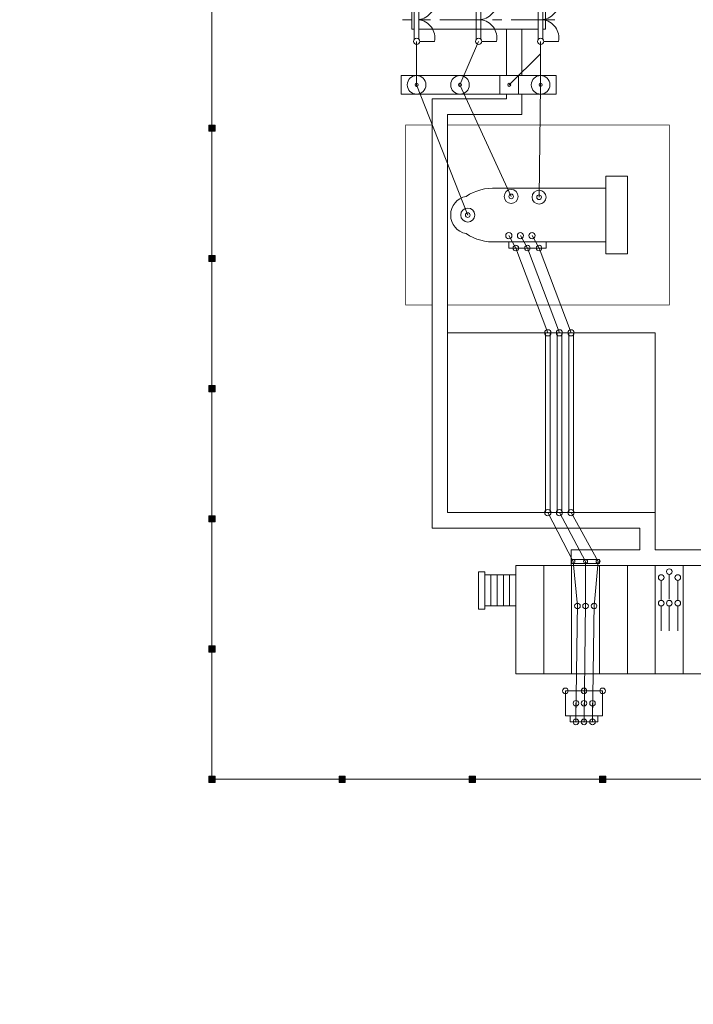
# Model space of a CAD drawing. Header units: millimetres. Extents: x 0 to 420, y 0 to 297.
# Tile 1 of 5: x 0 to 109, y 0 to 159. Entities that reach past the tile are written whole.
import ezdxf

# ---------------------------------------------------------------- set-up
doc = ezdxf.new("R2010")
doc.units = ezdxf.units.MM
for name, pattern in [('K5LT_AXLED', [11.52625, 7.02625, -1.5, 1.5, -1.5]), ('K5LT_DASHED', [6, 4, -2]), ('K5LT_THIN', [0])]:
    doc.linetypes.add(name, pattern=pattern)
doc.layers.add('Ошиновка', color=7, linetype='Continuous', true_color=0xffd700)

# ---------------------------------------------------------------- blocks, each defined once
blk = doc.blocks.new('U23')
at = {"color": 4, "linetype": 'K5LT_THIN', "lineweight": 9, "true_color": 0x00ffff}
for p, q in [((30.5, 141.79), (30.5, 140.79)), ((31.5, 141.79), (30.5, 141.79)), ((31.5, 140.79), (31.5, 141.79)), ((30.5, 140.79), (31.5, 140.79))]:
    blk.add_line(p, q, dxfattribs=at)
blk = doc.blocks.new('U24')
at = {"color": 4, "linetype": 'K5LT_THIN', "lineweight": 9, "true_color": 0x00ffff}
for p, q in [((30.5, 120.79), (30.5, 119.79)), ((31.5, 120.79), (30.5, 120.79)), ((31.5, 119.79), (31.5, 120.79)), ((30.5, 119.79), (31.5, 119.79))]:
    blk.add_line(p, q, dxfattribs=at)
blk = doc.blocks.new('U25')
at = {"color": 4, "linetype": 'K5LT_THIN', "lineweight": 9, "true_color": 0x00ffff}
for p, q in [((30.5, 99.79), (30.5, 98.79)), ((31.5, 99.79), (30.5, 99.79)), ((30.5, 98.79), (31.5, 98.79)), ((31.5, 98.79), (31.5, 99.79))]:
    blk.add_line(p, q, dxfattribs=at)
blk = doc.blocks.new('U26')
at = {"color": 4, "linetype": 'K5LT_THIN', "lineweight": 9, "true_color": 0x00ffff}
for p, q in [((30.5, 78.79), (30.5, 77.79)), ((31.5, 78.79), (30.5, 78.79)), ((31.5, 77.79), (31.5, 78.79)), ((30.5, 77.79), (31.5, 77.79))]:
    blk.add_line(p, q, dxfattribs=at)
blk = doc.blocks.new('U27')
at = {"color": 4, "linetype": 'K5LT_THIN', "lineweight": 9, "true_color": 0x00ffff}
for p, q in [((30.5, 57.79), (30.5, 56.79)), ((31.5, 57.79), (30.5, 57.79)), ((31.5, 56.79), (31.5, 57.79)), ((30.5, 56.79), (31.5, 56.79))]:
    blk.add_line(p, q, dxfattribs=at)
blk = doc.blocks.new('U28')
at = {"color": 4, "linetype": 'K5LT_THIN', "lineweight": 9, "true_color": 0x00ffff}
for p, q in [((30.5, 36.79), (30.5, 35.79)), ((31.5, 36.79), (30.5, 36.79)), ((31.5, 35.79), (31.5, 36.79)), ((30.5, 35.79), (31.5, 35.79))]:
    blk.add_line(p, q, dxfattribs=at)
blk = doc.blocks.new('U53')
at = {"color": 4, "linetype": 'K5LT_THIN', "lineweight": 9, "true_color": 0x00ffff}
for p, q in [((94.5, 36.79), (93.5, 36.79)), ((93.5, 36.79), (93.5, 35.79)), ((94.5, 35.79), (94.5, 36.79)), ((93.5, 35.79), (94.5, 35.79))]:
    blk.add_line(p, q, dxfattribs=at)
blk = doc.blocks.new('U54')
at = {"color": 4, "linetype": 'K5LT_THIN', "lineweight": 9, "true_color": 0x00ffff}
for p, q in [((73.5, 36.79), (72.5, 36.79)), ((72.5, 36.79), (72.5, 35.79)), ((73.5, 35.79), (73.5, 36.79)), ((72.5, 35.79), (73.5, 35.79))]:
    blk.add_line(p, q, dxfattribs=at)
blk = doc.blocks.new('U55')
at = {"color": 4, "linetype": 'K5LT_THIN', "lineweight": 9, "true_color": 0x00ffff}
for p, q in [((52.5, 36.79), (51.5, 36.79)), ((51.5, 36.79), (51.5, 35.79)), ((52.5, 35.79), (52.5, 36.79)), ((51.5, 35.79), (52.5, 35.79))]:
    blk.add_line(p, q, dxfattribs=at)
blk = doc.blocks.new('U66')
at = {"color": 4, "linetype": 'K5LT_THIN', "lineweight": 9, "true_color": 0x00ffff}
for p, q in [((107, 70.79), (107, 53.29)), ((111.5, 70.79), (107, 70.79)), ((111.5, 53.29), (111.5, 70.79)), ((107, 53.29), (111.5, 53.29))]:
    blk.add_line(p, q, dxfattribs=at)
blk = doc.blocks.new('U67')
at = {"color": 4, "linetype": 'K5LT_THIN', "lineweight": 9, "true_color": 0x00ffff}
for p, q in [((102.5, 70.79), (102.5, 53.29)), ((107, 70.79), (102.5, 70.79)), ((107, 53.29), (107, 70.79)), ((102.5, 53.29), (107, 53.29))]:
    blk.add_line(p, q, dxfattribs=at)
blk = doc.blocks.new('U68')
at = {"color": 4, "linetype": 'K5LT_THIN', "lineweight": 9, "true_color": 0x00ffff}
for p, q in [((98, 70.79), (98, 53.29)), ((102.5, 70.79), (98, 70.79)), ((102.5, 53.29), (102.5, 70.79)), ((98, 53.29), (102.5, 53.29))]:
    blk.add_line(p, q, dxfattribs=at)
blk = doc.blocks.new('U69')
at = {"color": 4, "linetype": 'K5LT_THIN', "lineweight": 9, "true_color": 0x00ffff}
for p, q in [((93.5, 70.79), (93.5, 53.29)), ((98, 70.79), (93.5, 70.79)), ((98, 53.29), (98, 70.79)), ((93.5, 53.29), (98, 53.29))]:
    blk.add_line(p, q, dxfattribs=at)
blk = doc.blocks.new('U70')
at = {"color": 4, "linetype": 'K5LT_THIN', "lineweight": 9, "true_color": 0x00ffff}
for p, q in [((89, 70.79), (89, 53.29)), ((93.5, 70.79), (89, 70.79)), ((93.5, 53.29), (93.5, 70.79)), ((89, 53.29), (93.5, 53.29))]:
    blk.add_line(p, q, dxfattribs=at)
blk = doc.blocks.new('U71')
at = {"color": 4, "linetype": 'K5LT_THIN', "lineweight": 9, "true_color": 0x00ffff}
for p, q in [((84.5, 70.79), (84.5, 53.29)), ((89, 70.79), (84.5, 70.79)), ((89, 53.29), (89, 70.79)), ((84.5, 53.29), (89, 53.29))]:
    blk.add_line(p, q, dxfattribs=at)
blk = doc.blocks.new('U72')
at = {"color": 4, "linetype": 'K5LT_THIN', "lineweight": 9, "true_color": 0x00ffff}
for p, q in [((80, 70.79), (80, 53.29)), ((84.5, 70.79), (80, 70.79)), ((84.5, 53.29), (84.5, 70.79)), ((80, 53.29), (84.5, 53.29))]:
    blk.add_line(p, q, dxfattribs=at)
blk = doc.blocks.new('U74')
at = {"color": 4, "linetype": 'K5LT_THIN', "lineweight": 9, "true_color": 0x00ffff}
for p, q in [((79, 69.24), (79, 64.24)), ((80, 69.24), (79, 69.24)), ((80, 64.24), (80, 69.24)), ((79, 64.24), (80, 64.24))]:
    blk.add_line(p, q, dxfattribs=at)
blk = doc.blocks.new('U75')
at = {"color": 4, "linetype": 'K5LT_THIN', "lineweight": 9, "true_color": 0x00ffff}
for p, q in [((78, 69.24), (78, 64.24)), ((79, 69.24), (78, 69.24)), ((79, 64.24), (79, 69.24)), ((78, 64.24), (79, 64.24))]:
    blk.add_line(p, q, dxfattribs=at)
blk = doc.blocks.new('U76')
at = {"color": 4, "linetype": 'K5LT_THIN', "lineweight": 9, "true_color": 0x00ffff}
for p, q in [((77, 69.24), (77, 64.24)), ((78, 69.24), (77, 69.24)), ((78, 64.24), (78, 69.24)), ((77, 64.24), (78, 64.24))]:
    blk.add_line(p, q, dxfattribs=at)
blk = doc.blocks.new('U77')
at = {"color": 4, "linetype": 'K5LT_THIN', "lineweight": 9, "true_color": 0x00ffff}
for p, q in [((76, 69.24), (76, 64.24)), ((77, 69.24), (76, 69.24)), ((77, 64.24), (77, 69.24)), ((76, 64.24), (77, 64.24))]:
    blk.add_line(p, q, dxfattribs=at)
blk = doc.blocks.new('U78')
at = {"color": 4, "linetype": 'K5LT_THIN', "lineweight": 9, "true_color": 0x00ffff}
for p, q in [((75, 69.24), (75, 64.24)), ((76, 69.24), (75, 69.24)), ((76, 64.24), (76, 69.24)), ((75, 64.24), (76, 64.24))]:
    blk.add_line(p, q, dxfattribs=at)
blk = doc.blocks.new('U79')
at = {"color": 4, "linetype": 'K5LT_THIN', "lineweight": 9, "true_color": 0x00ffff}
for p, q in [((74, 69.74), (74, 63.74)), ((75, 69.74), (74, 69.74)), ((75, 63.74), (75, 69.74)), ((74, 63.74), (75, 63.74))]:
    blk.add_line(p, q, dxfattribs=at)
blk = doc.blocks.new('U90')
at = {"color": 4, "linetype": 'K5LT_THIN', "lineweight": 9, "true_color": 0x00ffff}
for p, q in [((88, 50.54), (88, 46.54)), ((94, 50.54), (88, 50.54)), ((94, 46.54), (94, 50.54)), ((88, 46.54), (94, 46.54))]:
    blk.add_line(p, q, dxfattribs=at)
blk = doc.blocks.new('U91')
at = {"color": 4, "linetype": 'K5LT_THIN', "lineweight": 9, "true_color": 0x00ffff}
for p, q in [((88.75, 46.54), (88.75, 45.54)), ((93.25, 46.54), (88.75, 46.54)), ((93.25, 45.54), (93.25, 46.54)), ((88.75, 45.54), (93.25, 45.54))]:
    blk.add_line(p, q, dxfattribs=at)
blk = doc.blocks.new('U92')
at = {"color": 4, "linetype": 'K5LT_THIN', "lineweight": 9, "true_color": 0x00ffff}
for p, q in [((94.5, 133.54), (94.5, 121.04)), ((98, 133.54), (94.5, 133.54)), ((98, 121.04), (98, 133.54)), ((94.5, 121.04), (98, 121.04))]:
    blk.add_line(p, q, dxfattribs=at)
blk = doc.blocks.new('U93')
at = {"color": 4, "linetype": 'K5LT_THIN', "lineweight": 9, "true_color": 0x00ffff}
for p, q in [((78.88, 122.96), (78.88, 121.96)), ((84.88, 122.96), (78.88, 122.96)), ((84.88, 121.96), (84.88, 122.96)), ((78.88, 121.96), (84.88, 121.96))]:
    blk.add_line(p, q, dxfattribs=at)
blk = doc.blocks.new('U98')
at = {"color": 4, "linetype": 'K5LT_THIN', "lineweight": 9, "true_color": 0x00ffff}
for p, q in [((69, 108.29), (69, 79.29)), ((102.5, 108.29), (69, 108.29)), ((102.5, 79.29), (102.5, 108.29)), ((69, 79.29), (102.5, 79.29))]:
    blk.add_line(p, q, dxfattribs=at)
blk = doc.blocks.new('U105')
at = {"layer": 'Ошиновка', "color": 11, "linetype": 'K5LT_THIN', "lineweight": 9, "true_color": 0xff8080}
for p, q in [((0, 0.003), (-0.003, 0)), ((-0.003, 0), (0, -0.003)), ((0, 0.0015), (-0.0015, 0)), ((-0.0015, 0), (0, -0.0015)), ((0.003, 0), (0, 0.003)), ((0.0015, 0), (0, 0.0015)), ((0, -0.0015), (0.0015, 0)), ((0, -0.003), (0.003, 0)), ((0.0015, 0), (0.003, 0))]:
    blk.add_line(p, q, dxfattribs=at)
blk = doc.blocks.new('U119')
at = {"color": 4, "linetype": 'K5LT_THIN', "lineweight": 9, "true_color": 0x00ffff}
for p, q in [((88.97, 71.74), (88.97, 71.11)), ((93.52, 71.74), (88.97, 71.74)), ((93.52, 71.11), (93.52, 71.74)), ((88.97, 71.11), (93.52, 71.11))]:
    blk.add_line(p, q, dxfattribs=at)
for centre, start, end in [((89.23, 71.43), 0, 180), ((91.25, 71.43), 0, 180), ((93.27, 71.43), 0, 180), ((89.23, 71.43), 180, 0), ((91.25, 71.43), 180, 0), ((93.27, 71.43), 180, 0)]:
    blk.add_arc(centre, 0.317, start, end, dxfattribs=at)
blk = doc.blocks.new('U130')
at = {"color": 4, "linetype": 'K5LT_THIN', "lineweight": 9, "true_color": 0x00ffff}
for p, q in [((63.62, 155.62), (63.62, 161.97)), ((64.5, 162.29), (66.91, 162.29)), ((73.62, 155.62), (73.62, 161.97)), ((74.5, 162.29), (76.91, 162.29)), ((83.62, 155.62), (83.62, 161.97)), ((84.5, 162.29), (86.91, 162.29)), ((64.37, 161.95), (64.37, 155.63)), ((74.37, 161.95), (74.37, 155.63)), ((84.37, 161.95), (84.37, 155.63)), ((63.62, 160.29), (63.21, 160.29)), ((63.21, 160.29), (63.21, 157.29)), ((73.62, 160.29), (64.37, 160.29)), ((83.62, 160.29), (74.37, 160.29)), ((84.79, 160.29), (84.37, 160.29)), ((84.79, 157.29), (84.79, 160.29)), ((63.21, 157.29), (63.62, 157.29)), ((64.37, 157.29), (74.37, 157.29)), ((74.37, 157.29), (83.62, 157.29)), ((84.37, 157.29), (84.79, 157.29)), ((64.5, 155.29), (66.91, 155.29)), ((74.5, 155.29), (76.91, 155.29)), ((84.5, 155.29), (86.91, 155.29))]:
    blk.add_line(p, q, dxfattribs=at)
at = {"color": 2, "linetype": 'K5LT_AXLED', "lineweight": 9, "true_color": 0xffff00}
blk.add_line((86.29, 158.79), (61.71, 158.79), dxfattribs=at)
at = {"color": 4, "linetype": 'K5LT_THIN', "lineweight": 9, "true_color": 0x00ffff}
for centre, radius, start, end in [((64, 162.29), 0.5, 0, 180), ((64, 162.29), 0.5, 180, 0), ((63.96, 161.77), 3, 277.855, 10.1328), ((74, 162.29), 0.5, 0, 180), ((74, 162.29), 0.5, 180, 0), ((73.96, 161.77), 3, 277.855, 10.1328), ((84, 162.29), 0.5, 0, 180), ((84, 162.29), 0.5, 180, 0), ((83.96, 161.77), 3, 277.855, 10.1328), ((63.96, 155.82), 3, 349.8487, 82.145), ((73.96, 155.82), 3, 349.8487, 82.145), ((83.96, 155.82), 3, 349.8487, 82.145), ((64, 155.29), 0.5, 0, 180), ((74, 155.29), 0.5, 0, 180), ((84, 155.29), 0.5, 0, 180), ((64, 155.29), 0.5, 180, 0), ((74, 155.29), 0.5, 180, 0), ((84, 155.29), 0.5, 180, 0)]:
    blk.add_arc(centre, radius, start, end, dxfattribs=at)
blk = doc.blocks.new('U146')
at = {"color": 4, "linetype": 'K5LT_THIN', "lineweight": 9, "true_color": 0x00ffff}
for p, q in [((86.5, 149.79), (61.5, 149.79)), ((61.5, 149.79), (61.5, 146.79)), ((80.44, 149.79), (77.44, 149.79)), ((77.44, 149.79), (77.44, 146.79)), ((80.44, 146.79), (80.44, 149.79)), ((86.5, 146.79), (86.5, 149.79)), ((61.5, 146.79), (86.5, 146.79)), ((77.44, 146.79), (80.44, 146.79))]:
    blk.add_line(p, q, dxfattribs=at)
for centre, radius, start, end in [((64, 148.29), 1.5, 0, 180), ((71, 148.29), 1.5, 0, 180), ((84, 148.29), 1.5, 0, 180), ((64, 148.29), 1.5, 180, 0), ((64, 148.29), 0.25, 0, 180), ((64, 148.29), 0.25, 180, 0), ((71, 148.29), 1.5, 180, 0), ((71, 148.29), 0.25, 0, 180), ((71, 148.29), 0.25, 180, 0), ((78.94, 148.29), 0.25, 0, 180), ((78.94, 148.29), 0.25, 180, 0), ((84, 148.29), 1.5, 180, 0), ((84, 148.29), 0.25, 0, 180), ((84, 148.29), 0.25, 180, 0)]:
    blk.add_arc(centre, radius, start, end, dxfattribs=at)

msp = doc.modelspace()

# ---------------------------------------------------------------- hatches: boundary and pattern name
at = {"true_color": 0xffffff}
for points in [[(31.5, 140.792426), (31.5, 141.792426), (30.5, 141.792426), (30.5, 140.792426)], [(31.5, 119.792426), (31.5, 120.792426), (30.5, 120.792426), (30.5, 119.792426)], [(31.5, 98.792426), (31.5, 99.792426), (30.5, 99.792426), (30.5, 98.792426)], [(31.5, 77.792426), (31.5, 78.792426), (30.5, 78.792426), (30.5, 77.792426)], [(31.5, 56.792426), (31.5, 57.792426), (30.5, 57.792426), (30.5, 56.792426)], [(31.5, 35.792426), (31.5, 36.792426), (30.5, 36.792426), (30.5, 35.792426)], [(51.5, 35.792426), (52.5, 35.792426), (52.5, 36.792426), (51.5, 36.792426)], [(72.5, 35.792426), (73.5, 35.792426), (73.5, 36.792426), (72.5, 36.792426)], [(93.5, 35.792426), (94.5, 35.792426), (94.5, 36.792426), (93.5, 36.792426)]]:
    msp.add_hatch(color=7, dxfattribs=at).paths.add_polyline_path(points)

# ---------------------------------------------------------------- linework, layer by layer
at = {"color": 4, "linetype": 'K5LT_THIN', "lineweight": 9, "true_color": 0x00ffff}
for p, q in [((31, 288.292426), (31, 36.292426)), ((78.5, 149.792426), (78.5, 157.293375)), ((81, 149.792426), (81, 157.293375)), ((78.5, 146.019829), (78.5, 146.792426)), ((81, 143.519829), (81, 146.792426)), ((66.5, 146.019829), (66.5, 76.792426)), ((66.5, 146.019829), (78.5, 146.019829)), ((69, 79.292426), (69, 143.519829)), ((81, 143.519829), (69, 143.519829)), ((94.5, 131.621544), (76.89, 131.621544)), ((94.5, 122.963307), (76.89, 122.963307)), ((102.5, 73.292426), (102.5, 79.292426)), ((100, 76.792426), (66.5, 76.792426)), ((100, 76.792426), (100, 73.292426)), ((88.917277, 70.792426), (88.917277, 73.292426)), ((88.917277, 73.292426), (100, 73.292426)), ((138.417277, 73.292426), (102.5, 73.292426)), ((177.5, 36.292426), (31, 36.292426))]:
    msp.add_line(p, q, dxfattribs=at)
at = {"color": 4, "linetype": 'K5LT_DASHED', "lineweight": 9, "true_color": 0x00ffff}
for p, q in [((103.446832, 68.369326), (103.446832, 65.144786)), ((104.75, 69.330704), (104.75, 65.144786)), ((106.121908, 68.369326), (106.121908, 65.144786)), ((103.446832, 64.237745), (103.446832, 59.792426)), ((104.75, 64.237745), (104.75, 59.792426)), ((106.121908, 64.237745), (106.121908, 59.792426))]:
    msp.add_line(p, q, dxfattribs=at)
at = {"color": 4, "linetype": 'K5LT_THIN', "true_color": 0x00ffff, "const_width": 0.09}
for points in [[(66.5, 141.792426), (62.25, 141.792426), (62.25, 112.792426), (66.5, 112.792426)], [(69, 112.792426), (104.75, 112.792426), (104.75, 141.792426), (69, 141.792426)], [(69, 112.792426), (104.75, 112.792426), (104.75, 141.792426), (69, 141.792426)]]:
    msp.add_lwpolyline(points, dxfattribs=at)
at = {"color": 4, "linetype": 'K5LT_THIN', "lineweight": 9, "true_color": 0x00ffff}
for centre, radius in [((79.25, 130.290716), 1.125), ((79.25, 130.290716), 0.375), ((83.75, 130.165716), 1.125), ((83.75, 130.165716), 0.375), ((72.25, 127.290716), 1.125), ((72.25, 127.290716), 0.375), ((78.875, 123.963307), 0.5), ((80.75, 123.963307), 0.5), ((82.625, 123.963307), 0.5), ((80, 121.963307), 0.45), ((81.875, 121.963307), 0.45), ((83.75, 121.963307), 0.45), ((85.167277, 108.292426), 0.5), ((87.042277, 108.292426), 0.5), ((88.917277, 108.292426), 0.5), ((85.167277, 79.292426), 0.5), ((87.042277, 79.292426), 0.5), ((88.917277, 79.292426), 0.5), ((104.75, 69.784224), 0.453521), ((103.446832, 68.822847), 0.453521), ((106.121908, 68.822847), 0.453521), ((103.446832, 64.691265), 0.453521), ((104.75, 64.691265), 0.453521), ((106.121908, 64.691265), 0.453521), ((89.946832, 64.237745), 0.453521), ((91.25, 64.237745), 0.453521), ((92.621908, 64.237745), 0.453521), ((88, 50.542426), 0.453521), ((91, 50.542426), 0.453521), ((94, 50.542426), 0.453521), ((89.696832, 48.542426), 0.453521), ((91, 48.542426), 0.453521), ((92.371908, 48.542426), 0.453521), ((89.696832, 45.542426), 0.453521), ((91, 45.542426), 0.453521), ((92.371908, 45.542426), 0.453521)]:
    msp.add_circle(centre, radius, dxfattribs=at)
for centre, radius, start, end in [((72.55, 127.292426), 3.05, 100.38885782, 259.61114218), ((76.428247, 123.660362), 7.974562, 86.68053056, 123.73114357), ((76.428247, 130.924489), 7.974562, 236.26885643, 273.31946944)]:
    msp.add_arc(centre, radius, start, end, dxfattribs=at)
at = {"layer": 'Ошиновка', "color": 4, "linetype": 'K5LT_THIN', "lineweight": 9, "true_color": 0x00ffff}
for p, q in [((64, 155.2929), (64, 148.292426)), ((74, 155.2929), (71, 148.292426)), ((84, 155.2929), (84, 148.292426)), ((78.93532, 148.292426), (84, 153.292426)), ((64, 148.292426), (72.25, 127.290716)), ((71, 148.292426), (79.25, 130.290716)), ((84, 148.292426), (83.75, 130.165716)), ((78.875, 123.963307), (80, 121.963307)), ((80.75, 123.963307), (81.875, 121.963307)), ((82.625, 123.963307), (83.75, 121.963307)), ((80, 121.963307), (85.167277, 108.292426)), ((81.875, 121.963307), (87.042277, 108.292426)), ((83.75, 121.963307), (88.917277, 108.292426)), ((84.792277, 79.292426), (84.792277, 108.292426)), ((85.542277, 108.292426), (85.542277, 79.292426)), ((86.667277, 79.292426), (86.667277, 108.292426)), ((87.417277, 108.292426), (87.417277, 79.292426)), ((88.542277, 79.292426), (88.542277, 108.292426)), ((89.292277, 108.292426), (89.292277, 79.292426)), ((85.167277, 79.292426), (89.234741, 71.427389)), ((87.042277, 79.292426), (91.25, 71.427354)), ((88.917277, 79.292426), (93.265102, 71.427319)), ((89.234741, 71.427389), (89.946832, 64.237745)), ((91.25, 71.427354), (91.25, 64.237745)), ((93.265102, 71.427319), (92.621908, 64.237745)), ((89.946832, 64.737745), (89.696832, 45.867426)), ((91.25, 64.737745), (91, 45.867426)), ((92.621908, 64.737745), (92.371908, 45.867426)), ((89.696832, 48.542426), (89.696832, 45.542426)), ((91, 48.542426), (91, 45.542426)), ((92.371908, 48.542426), (92.371908, 45.542426))]:
    msp.add_line(p, q, dxfattribs=at)

# ---------------------------------------------------------------- block references
for name in ['U130', 'U146', 'U23', 'U92', 'U93', 'U24', 'U98', 'U25', 'U26', 'U119', 'U72', 'U71', 'U70', 'U69', 'U68', 'U67', 'U66', 'U79', 'U78', 'U77', 'U76', 'U75', 'U74', 'U27', 'U90', 'U91', 'U28', 'U55', 'U54', 'U53']:
    msp.add_blockref(name, (0, 0))
at = {"layer": 'Ошиновка'}
msp.add_blockref('U105', (84, 153.292426), dxfattribs=at)

doc.saveas('drawing.dxf')
